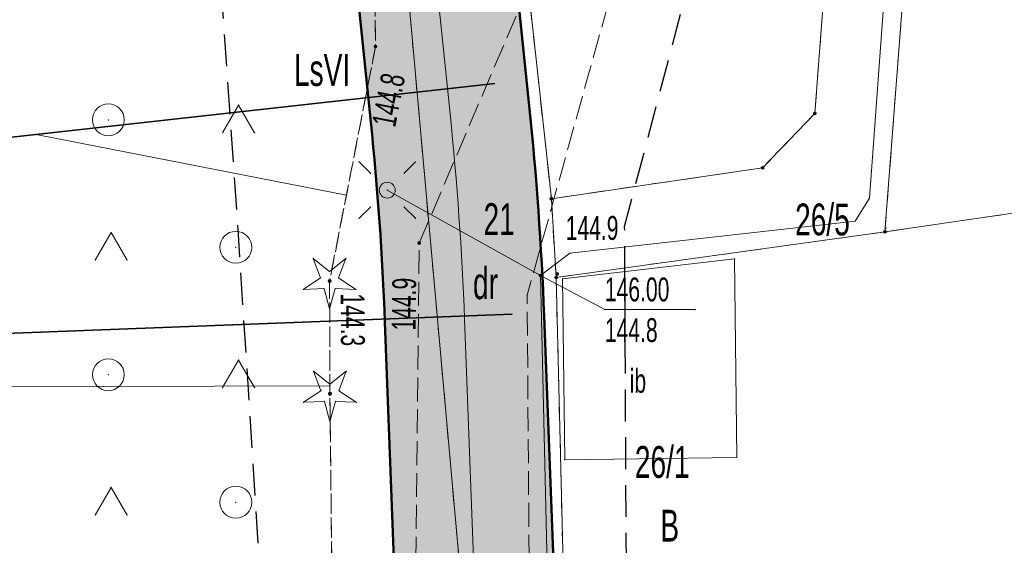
# Model space of a CAD drawing. Extents: x 6456700 to 6518119, y 5963420 to 5980059.
# Tile 237 of 256: x 6512452 to 6512483, y 5966518 to 5966535. Entities that reach past the tile are written whole.
import ezdxf
from ezdxf.enums import TextEntityAlignment as Align

# ---------------------------------------------------------------- set-up
doc = ezdxf.new("R2010")
doc.units = 0
doc.header["$MEASUREMENT"] = 0
for name, pattern in [('L_0_03', [1, 0.5, -0.5]), ('L_0_04', [1.5, 1, -0.5]), ('L_0_52', [1, 0.75, -0.25]), ('L_0_5A', [0.75, 0.5, -0.25])]:
    doc.linetypes.add(name, pattern=pattern)
doc.layers.get('0').update_dxf_attribs({"color": 2, "linetype": 'CONTINUOUS', "lineweight": 5})
for name, color, linetype, lineweight in [('000_Inne__niezydentyfikowane_', 7, 'CONTINUOUS', 18), ('18mm Kreska ciągła', 7, 'CONTINUOUS', 18), ('203_punkt_graniczny', 7, 'CONTINUOUS', 18), ('209_oznaczenie_konturu_klasyfikacyjnego', 96, 'CONTINUOUS', 18), ('210_oznaczenie_konturu_uzytku_gruntowego', 96, 'CONTINUOUS', 18), ('211_numer_dzialki_ewidencyjnej', 7, 'CONTINUOUS', 18), ('218_kontur_uzytku_gruntowego', 96, 'L_0_03', 18), ('219_dzialka_ewidencyjna', 7, 'CONTINUOUS', 18), ('35mm Ciągła', 7, 'CONTINUOUS', 35), ('50mm Kreska ciągła', 7, 'CONTINUOUS', 50), ('9mm Kreska ciągła', 252, 'CONTINUOUS', 9), ('drzewo_iglaste', 7, 'CONTINUOUS', 18), ('inna_budowla', 7, 'CONTINUOUS', 18), ('inna_budowla_Atr17', 7, 'CONTINUOUS', 18), ('jezdnia', 7, 'CONTINUOUS', 18), ('latarnia', 7, 'CONTINUOUS', 18), ('ogrodzenie_trwale', 7, 'CONTINUOUS', 18), ('pikieta_naturalna', 7, 'CONTINUOUS', 18), ('pikieta_naturalna_Atr2', 7, 'CONTINUOUS', 18), ('przewod_elektroenergetyczny_podziemny', 7, 'CONTINUOUS', 18), ('rzedna', 7, 'CONTINUOUS', 18), ('rzedna_Atr2', 7, 'CONTINUOUS', 18), ('rzedna_Atr3', 7, 'CONTINUOUS', 18), ('skarpa_nieumocniona', 7, 'CONTINUOUS', 18), ('teren_zalesiony', 7, 'CONTINUOUS', 18), ('Zakres', 7, 'CONTINUOUS', 18)]:
    doc.layers.add(name, color=color, linetype=linetype, lineweight=lineweight)
doc.styles.get("Standard").update_dxf_attribs({"font": 'txt', "width": 0.75})

# ---------------------------------------------------------------- blocks, each defined once
blk = doc.blocks.new('mdcp_nowa')
at = {"layer": '203_punkt_graniczny', "linetype": 'Continuous', "lineweight": 18, "true_color": 0x000000}
for points in [[(6495208.25, 5982982.995, 1), (6495208.25, 5982983.085, 1)], [(6495206.61, 5982981.285, 1), (6495206.61, 5982981.375, 1)], [(6495199.98, 5982980.315, 1), (6495199.98, 5982980.405, 1)], [(6495210.45, 5982979.275, 1), (6495210.45, 5982979.365, 1)], [(6495200.13, 5982977.845, 1), (6495200.13, 5982977.935, 1)]]:
    blk.add_hatch(color=18, dxfattribs=at).paths.add_polyline_path(points)
at = {"layer": 'drzewo_iglaste', "linetype": 'Continuous', "lineweight": 18, "true_color": 0x009900}
for points in [[(6495193.02, 5982977.73, 1), (6495193.02, 5982977.83, 1)], [(6495193.03, 5982974.19, 1), (6495193.03, 5982974.29, 1)]]:
    blk.add_hatch(color=94, dxfattribs=at).paths.add_polyline_path(points)
at = {"layer": 'pikieta_naturalna', "linetype": 'Continuous', "lineweight": 18, "true_color": 0x000000}
for points in [[(6495194.46, 5982985.095, 1), (6495194.46, 5982985.185, 1)], [(6495195.83, 5982978.925, 1), (6495195.83, 5982979.015, 1)], [(6495200.16, 5982977.955, 1), (6495200.16, 5982978.045, 1)], [(6495193.02, 5982977.735, 1), (6495193.02, 5982977.825, 1)]]:
    blk.add_hatch(color=18, dxfattribs=at).paths.add_polyline_path(points)
at = {"layer": 'rzedna', "linetype": 'Continuous', "lineweight": 18, "true_color": 0x000000}
blk.add_hatch(color=18, dxfattribs=at).paths.add_polyline_path([(6495199.64, 5982977.905, 1), (6495199.64, 5982977.995, 1)])
at = {"layer": '000_Inne__niezydentyfikowane_', "linetype": 'Continuous', "lineweight": 18, "flags": 128}
for points in [[(6495193.55, 5982980.47), (6495183.86, 5982982.37)], [(6495193.03, 5982974.49), (6495174.84, 5982974.44)]]:
    blk.add_lwpolyline(points, dxfattribs=at)
at = {"layer": '000_Inne__niezydentyfikowane_'}
for p in [(6495183.86, 5982982.37), (6495193.55, 5982980.47), (6495193.03, 5982974.49)]:
    blk.add_point(p, dxfattribs=at)
at = {"layer": '203_punkt_graniczny', "color": 7, "linetype": 'Continuous', "lineweight": 18}
for centre in [(6495208.25, 5982983.04), (6495206.61, 5982981.33), (6495199.98, 5982980.36), (6495210.45, 5982979.32), (6495200.13, 5982977.89)]:
    blk.add_circle(centre, 0.045, dxfattribs=at)
at = {"layer": '203_punkt_graniczny'}
for p in [(6495208.25, 5982983.04), (6495206.61, 5982981.33), (6495199.98, 5982980.36), (6495210.45, 5982979.32), (6495200.13, 5982977.89)]:
    blk.add_point(p, dxfattribs=at)
at = {"layer": '218_kontur_uzytku_gruntowego', "lineweight": 18, "flags": 128}
for points in [[(6495189.39, 5983076.89), (6495199.98, 5982980.36)], [(6495199.25, 5982944.91), (6495187.44, 5983076.36)], [(6495209.81, 5983003.62), (6495208.25, 5982983.04)], [(6495210.45, 5982979.32), (6495211.54, 5982993.58)], [(6495208.25, 5982983.04), (6495206.61, 5982981.33)], [(6495236.84, 5982983.17), (6495210.45, 5982979.32)], [(6495206.61, 5982981.33), (6495199.98, 5982980.36)], [(6495199.98, 5982980.36), (6495200.13, 5982977.89)], [(6495200.13, 5982977.89), (6495210.45, 5982979.32)], [(6495200.13, 5982977.89), (6495200.68, 5982955.19)]]:
    blk.add_lwpolyline(points, dxfattribs=at)
at = {"layer": '218_kontur_uzytku_gruntowego'}
for p in [(6495208.25, 5982983.04), (6495208.25, 5982983.04), (6495208.25, 5982983.04), (6495208.25, 5982983.04), (6495206.61, 5982981.33), (6495206.61, 5982981.33), (6495206.61, 5982981.33), (6495206.61, 5982981.33), (6495199.98, 5982980.36), (6495199.98, 5982980.36), (6495199.98, 5982980.36), (6495199.98, 5982980.36), (6495199.98, 5982980.36), (6495199.98, 5982980.36), (6495210.45, 5982979.32), (6495210.45, 5982979.32), (6495210.45, 5982979.32), (6495210.45, 5982979.32), (6495200.13, 5982977.89), (6495200.13, 5982977.89), (6495200.13, 5982977.89), (6495200.13, 5982977.89), (6495200.13, 5982977.89), (6495200.13, 5982977.89)]:
    blk.add_point(p, dxfattribs=at)
at = {"layer": '219_dzialka_ewidencyjna', "color": 3, "linetype": 'Continuous', "lineweight": 18, "flags": 128}
for points in [[(6495199.98, 5982980.36), (6495189.39, 5983076.89)], [(6495199.25, 5982944.91), (6495187.44, 5983076.36)], [(6495209.81, 5983003.62), (6495208.25, 5982983.04)], [(6495211.54, 5982993.58), (6495210.45, 5982979.32)], [(6495208.25, 5982983.04), (6495206.61, 5982981.33)], [(6495236.84, 5982983.17), (6495210.45, 5982979.32)], [(6495199.98, 5982980.36), (6495206.61, 5982981.33)], [(6495199.98, 5982980.36), (6495200.13, 5982977.89)], [(6495200.13, 5982977.89), (6495210.45, 5982979.32)], [(6495200.13, 5982977.89), (6495200.68, 5982955.19)]]:
    blk.add_lwpolyline(points, dxfattribs=at)
at = {"layer": '219_dzialka_ewidencyjna', "color": 3}
for p in [(6495208.25, 5982983.04), (6495208.25, 5982983.04), (6495206.61, 5982981.33), (6495206.61, 5982981.33), (6495199.98, 5982980.36), (6495199.98, 5982980.36), (6495199.98, 5982980.36), (6495210.45, 5982979.32), (6495210.45, 5982979.32), (6495210.45, 5982979.32), (6495200.13, 5982977.89), (6495200.13, 5982977.89), (6495200.13, 5982977.89)]:
    blk.add_point(p, dxfattribs=at)
at = {"layer": 'drzewo_iglaste', "color": 94, "linetype": 'Continuous', "lineweight": 13, "flags": 128}
for points in [[(6495192.737, 5982977.873), (6495192.508, 5982978.486)], [(6495192.508, 5982978.486), (6495193.02, 5982978.079)], [(6495193.02, 5982978.079), (6495193.532, 5982978.486)], [(6495193.532, 5982978.486), (6495193.303, 5982977.873)], [(6495192.192, 5982977.512), (6495192.737, 5982977.873)], [(6495193.303, 5982977.873), (6495193.848, 5982977.512)], [(6495192.845, 5982977.54), (6495192.192, 5982977.512)], [(6495193.02, 5982976.91), (6495192.845, 5982977.54)], [(6495193.195, 5982977.54), (6495193.02, 5982976.91)], [(6495193.848, 5982977.512), (6495193.195, 5982977.54)], [(6495192.518, 5982974.946), (6495193.03, 5982974.539)], [(6495192.747, 5982974.333), (6495192.518, 5982974.946)], [(6495193.03, 5982974.539), (6495193.542, 5982974.946)], [(6495193.542, 5982974.946), (6495193.313, 5982974.333)], [(6495192.202, 5982973.972), (6495192.747, 5982974.333)], [(6495193.313, 5982974.333), (6495193.858, 5982973.972)], [(6495192.855, 5982974), (6495192.202, 5982973.972)], [(6495193.03, 5982973.37), (6495192.855, 5982974)], [(6495193.205, 5982974), (6495193.03, 5982973.37)], [(6495193.858, 5982973.972), (6495193.205, 5982974)]]:
    blk.add_lwpolyline(points, dxfattribs=at)
at = {"layer": 'drzewo_iglaste', "color": 94, "linetype": 'Continuous', "lineweight": 18}
for centre in [(6495193.02, 5982977.78), (6495193.03, 5982974.24)]:
    blk.add_circle(centre, 0.05, dxfattribs=at)
at = {"layer": 'drzewo_iglaste'}
for p in [(6495192.508, 5982978.486), (6495192.508, 5982978.486), (6495193.532, 5982978.486), (6495193.532, 5982978.486), (6495193.02, 5982978.079), (6495193.02, 5982978.079), (6495192.737, 5982977.873), (6495192.737, 5982977.873), (6495193.02, 5982977.78), (6495193.303, 5982977.873), (6495193.303, 5982977.873), (6495192.192, 5982977.512), (6495192.192, 5982977.512), (6495192.845, 5982977.54), (6495192.845, 5982977.54), (6495193.195, 5982977.54), (6495193.195, 5982977.54), (6495193.848, 5982977.512), (6495193.848, 5982977.512), (6495193.02, 5982976.91), (6495193.02, 5982976.91), (6495192.518, 5982974.946), (6495192.518, 5982974.946), (6495193.542, 5982974.946), (6495193.542, 5982974.946), (6495192.747, 5982974.333), (6495192.747, 5982974.333), (6495193.03, 5982974.539), (6495193.03, 5982974.539), (6495193.03, 5982974.24), (6495193.313, 5982974.333), (6495193.313, 5982974.333), (6495192.202, 5982973.972), (6495192.202, 5982973.972), (6495192.855, 5982974), (6495192.855, 5982974), (6495193.205, 5982974), (6495193.205, 5982974), (6495193.858, 5982973.972), (6495193.858, 5982973.972), (6495193.03, 5982973.37), (6495193.03, 5982973.37)]:
    blk.add_point(p, dxfattribs=at)
at = {"layer": 'inna_budowla', "color": 7, "linetype": 'Continuous', "lineweight": 18, "flags": 128}
blk.add_lwpolyline([(6495200.33, 5982977.85), (6495205.73, 5982978.47), (6495205.8, 5982972.24), (6495200.4, 5982972.17)], close=True, dxfattribs=at)
at = {"layer": 'inna_budowla'}
for p in [(6495205.73, 5982978.47), (6495200.33, 5982977.85), (6495200.4, 5982972.17), (6495205.8, 5982972.24)]:
    blk.add_point(p, dxfattribs=at)
at = {"layer": 'jezdnia', "color": 7, "linetype": 'L_0_52', "lineweight": 18, "flags": 128}
blk.add_lwpolyline([(6495195.83, 5982978.97), (6495200.77, 5982990.52), (6495203.76, 5983005.28), (6495200.35, 5983025.82), (6495193.24, 5983036.29), (6495189.14, 5983049.6), (6495185.12, 5983067.8), (6495183.17, 5983077.08), (6495178.19, 5983089.73), (6495174.64, 5983098.86), (6495168.43, 5983115.09), (6495161.55, 5983133.83), (6495154.76, 5983147.58), (6495144.33, 5983166.27), (6495135.54, 5983182.13), (6495131.43, 5983212.99), (6495131.68, 5983233.26), (6495131.46, 5983243.99), (6495128.32, 5983280.81), (6495127.29, 5983298.52), (6495124.19, 5983336.19), (6495123.5, 5983344), (6495121.28, 5983367.92), (6495119.64, 5983396.13), (6495116.73, 5983412.76), (6495117.19, 5983441.35), (6495116.43, 5983457.42), (6495115.48, 5983476.53), (6495115.11, 5983482.62), (6495112.3, 5983484.4), (6495091.45, 5983481.81), (6495091.37, 5983484.19), (6495109.96, 5983486.92), (6495113.25, 5983490.41), (6495113.24, 5983503.43), (6495112.69, 5983521.82), (6495113.13, 5983545.8), (6495113.51, 5983566.95), (6495116.02, 5983585), (6495118.4, 5983609.28), (6495123.42, 5983650.06), (6495131.2, 5983686.54), (6495140.07, 5983719.72), (6495146.41, 5983753.33), (6495149.05, 5983763.24), (6495154.18, 5983776.85), (6495160.67, 5983784.68), (6495175.29, 5983798.4), (6495197.26, 5983816.17), (6495217.4, 5983831.86), (6495238.65, 5983846.53), (6495263.72, 5983869.02), (6495276.39, 5983884.8), (6495285.32, 5983901), (6495289.2, 5983910.41), (6495292.89, 5983924.2), (6495294.78, 5983930.12), (6495299.2, 5983944.93), (6495304.61, 5983964.52), (6495307.5, 5983979.46), (6495307.59, 5983992.22), (6495306.46, 5984009.09), (6495305.69, 5984028.3), (6495305.67, 5984038.17), (6495300.99, 5984057.07), (6495297.28, 5984082.3), (6495291.79, 5984107.54), (6495288.36, 5984130.45), (6495280.64, 5984151.56), (6495274.64, 5984171.22), (6495270.98, 5984181.26), (6495273.99, 5984181.03), (6495276.87, 5984171.8), (6495283.5, 5984152.14), (6495291.35, 5984131.82), (6495294.78, 5984110.77), (6495299.68, 5984081.31), (6495303.27, 5984060.79), (6495332.62, 5984062.58), (6495350.78, 5984065.69), (6495352.73, 5984070.57), (6495357.63, 5984062.1), (6495352.37, 5984062.87), (6495334.16, 5984059.86), (6495303.89, 5984056.79), (6495307.64, 5984045.46), (6495309.06, 5984037.47), (6495310.62, 5984029.01), (6495312.95, 5983997.49), (6495310.44, 5983991.82), (6495310.09, 5983979.31), (6495307.08, 5983963.82), (6495301.68, 5983944.67), (6495295.97, 5983923.79), (6495292.77, 5983913.71), (6495290.13, 5983906.38), (6495284.32, 5983893.37), (6495278.05, 5983883.04), (6495264.46, 5983865.44), (6495239.09, 5983842.69), (6495219.23, 5983829.73), (6495216.93, 5983819.97), (6495223.58, 5983813.84), (6495228.16, 5983809.41), (6495224.21, 5983807.55), (6495214.94, 5983813.05), (6495207.87, 5983817.5), (6495201.24, 5983815.27), (6495178.34, 5983796.41), (6495165.6, 5983786.15), (6495159.73, 5983777.73), (6495154.77, 5983771.17), (6495151.16, 5983759.97), (6495150.26, 5983749.93), (6495142.6, 5983719.51), (6495134.42, 5983684.95), (6495127.4, 5983650.76), (6495120.08, 5983602.2), (6495117.42, 5983578.29), (6495115.94, 5983567.9), (6495115.38, 5983544.13), (6495115.07, 5983520.98), (6495115.65, 5983504.52), (6495116.24, 5983490.91), (6495120.25, 5983487.29), (6495126.33, 5983487.84), (6495143.65, 5983489.58), (6495144.46, 5983486.94), (6495127.88, 5983485.15), (6495121.64, 5983482.36), (6495118.37, 5983476.22), (6495119.55, 5983458.22), (6495119.45, 5983441.1), (6495120.18, 5983413.18), (6495121.99, 5983405.13), (6495126.07, 5983403.29), (6495130.48, 5983403.23), (6495129.73, 5983399.77), (6495124.35, 5983396.96), (6495123.73, 5983368.04), (6495126.63, 5983336.2), (6495129.59, 5983298.85), (6495131.1, 5983280.79), (6495133, 5983262.8), (6495134.25, 5983243.51), (6495134.8, 5983233.03), (6495133.67, 5983213.6), (6495138.07, 5983181.73), (6495146.27, 5983167.62), (6495157.18, 5983147.99), (6495163.68, 5983134.39), (6495170.96, 5983115.51), (6495175.46, 5983104.48), (6495181.17, 5983100.74), (6495199.93, 5983101.55), (6495199.17, 5983099.07), (6495182.34, 5983097.53), (6495180.35, 5983094.32), (6495185.39, 5983081.2), (6495192.07, 5983052.44), (6495195.58, 5983038.04), (6495198.53, 5983033.23), (6495203.76, 5983025.83), (6495206.13, 5983003.89), (6495202.54, 5982989.27), (6495201.18, 5982984.38), (6495199.22, 5982977.33), (6495199.31, 5982965.37), (6495200.17, 5982948.62), (6495203.01, 5982926.24), (6495205.43, 5982907.13), (6495210.02, 5982873.53), (6495214.31, 5982847.66), (6495217.75, 5982836.69), (6495222.16, 5982822), (6495228.36, 5982806.97), (6495230.37, 5982804.25), (6495235.28, 5982800.03), (6495240.12, 5982797.03), (6495226.36, 5982801.25), (6495225.42, 5982799.59), (6495224.16, 5982791.52), (6495222.71, 5982778.54), (6495222.21, 5982760.62), (6495221.26, 5982748.78), (6495217.72, 5982722.5), (6495220.89, 5982699.43), (6495222.63, 5982688.01), (6495226.82, 5982681.43), (6495232.44, 5982678.09), (6495238.57, 5982677.74), (6495238.58, 5982674.2), (6495234.94, 5982674.18), (6495222.7, 5982675.95), (6495211.13, 5982675.67), (6495203.44, 5982672.24), (6495190.56, 5982660.85), (6495183.64, 5982651.87), (6495180.18, 5982645.51), (6495176.56, 5982638.14), (6495173.06, 5982629.9), (6495169.79, 5982622.28), (6495168.95, 5982621.1), (6495167.1, 5982622.09), (6495169.54, 5982629.99), (6495175.88, 5982643.52), (6495181.21, 5982652.88), (6495188.25, 5982661.9), (6495200.25, 5982673.34), (6495211.64, 5982680.53), (6495218.14, 5982692.06), (6495218.39, 5982699.72), (6495215.1, 5982723.62), (6495216.08, 5982729.8), (6495218.41, 5982743.49), (6495220.09, 5982761.04), (6495220.41, 5982779.3), (6495221.74, 5982791.03), (6495222.5, 5982799.07), (6495220.92, 5982803.86), (6495210.51, 5982812.59), (6495206.38, 5982817.94), (6495202.5, 5982823.86), (6495197.41, 5982834.99), (6495191.07, 5982840.79), (6495178.96, 5982851.25), (6495180.72, 5982852.83), (6495192.33, 5982842.82), (6495193.9, 5982841.49), (6495196.29, 5982839.47), (6495200.7, 5982838.43), (6495206.86, 5982825.62), (6495210.11, 5982820.87), (6495214.26, 5982814.71), (6495221.36, 5982809.09), (6495224.36, 5982806.84), (6495223.38, 5982810.9), (6495218.5, 5982823.84), (6495214.57, 5982836.22), (6495211.53, 5982847.15), (6495206.8, 5982872.08), (6495202.64, 5982906.51), (6495199.04, 5982926.21), (6495196.67, 5982948.55), (6495195.68, 5982964.58)], close=True, dxfattribs=at)
at = {"layer": 'jezdnia'}
for p in [(6495201.18, 5982984.38), (6495195.83, 5982978.97), (6495199.22, 5982977.33)]:
    blk.add_point(p, dxfattribs=at)
at = {"layer": 'latarnia', "color": 7, "linetype": 'Continuous', "lineweight": 13, "flags": 128}
for points in [[(6495194.3, 5982981.161), (6495193.947, 5982981.514)], [(6495195.361, 5982981.161), (6495195.714, 5982981.514)], [(6495194.3, 5982980.1), (6495193.947, 5982979.747)], [(6495195.361, 5982980.1), (6495195.714, 5982979.747)]]:
    blk.add_lwpolyline(points, dxfattribs=at)
at = {"layer": 'latarnia', "color": 7, "linetype": 'Continuous', "lineweight": 13}
blk.add_circle((6495194.83, 5982980.63), 0.25, dxfattribs=at)
at = {"layer": 'latarnia'}
for p in [(6495193.947, 5982981.514), (6495195.714, 5982981.514), (6495194.3, 5982981.161), (6495195.361, 5982981.161), (6495194.83, 5982980.63), (6495194.3, 5982980.1), (6495195.361, 5982980.1), (6495193.947, 5982979.747), (6495195.714, 5982979.747)]:
    blk.add_point(p, dxfattribs=at)
at = {"layer": 'ogrodzenie_trwale'}
for p in [(6495210.48, 5982979.44), (6495200.16, 5982978)]:
    blk.add_point(p, dxfattribs=at)
at = {"layer": 'pikieta_naturalna', "color": 7, "linetype": 'Continuous', "lineweight": 18}
for centre in [(6495194.46, 5982985.14), (6495195.83, 5982978.97), (6495200.16, 5982978), (6495193.02, 5982977.78)]:
    blk.add_circle(centre, 0.045, dxfattribs=at)
at = {"layer": 'pikieta_naturalna'}
for p in [(6495194.46, 5982985.14), (6495195.83, 5982978.97), (6495200.16, 5982978), (6495193.02, 5982977.78)]:
    blk.add_point(p, dxfattribs=at)
at = {"layer": 'przewod_elektroenergetyczny_podziemny', "color": 1, "linetype": 'Continuous', "lineweight": 18, "flags": 128}
for points in [[(6495201.14, 5982943.1), (6495200.15, 5982955.64), (6495199.64, 5982977.95), (6495200.56, 5982978.65), (6495209.52, 5982979.66), (6495209.96, 5982980.38), (6495210.99, 5982994.41), (6495211.11, 5982994.41)], [(6495194.83, 5982980.63), (6495199.64, 5982977.95)]]:
    blk.add_lwpolyline(points, dxfattribs=at)
at = {"layer": 'przewod_elektroenergetyczny_podziemny'}
for p in [(6495194.83, 5982980.63), (6495209.96, 5982980.38), (6495209.52, 5982979.66), (6495200.56, 5982978.65), (6495199.64, 5982977.95), (6495199.64, 5982977.95)]:
    blk.add_point(p, dxfattribs=at)
at = {"layer": 'rzedna', "color": 7, "linetype": 'Continuous', "lineweight": 18}
blk.add_circle((6495199.64, 5982977.95), 0.045, dxfattribs=at)
at = {"layer": 'rzedna'}
blk.add_point((6495199.64, 5982977.95), dxfattribs=at)
at = {"layer": 'rzedna_Atr2', "color": 7, "linetype": 'Continuous', "lineweight": 18, "flags": 128}
blk.add_lwpolyline([(6495199.64, 5982977.95), (6495201.66, 5982976.88), (6495204.503, 5982976.88)], dxfattribs=at)
at = {"layer": 'rzedna_Atr2'}
for p in [(6495199.64, 5982977.95), (6495201.66, 5982976.88), (6495204.503, 5982976.88)]:
    blk.add_point(p, dxfattribs=at)
at = {"layer": 'skarpa_nieumocniona', "color": 7, "linetype": 'L_0_5A', "lineweight": 18, "flags": 128}
blk.add_lwpolyline([(6495217.65, 5982814.39), (6495212.8, 5982822.34), (6495206.86, 5982825.62), (6495200.7, 5982838.43), (6495195.46, 5982859.44), (6495192.63, 5982871.32), (6495188.85, 5982881.97), (6495183.52, 5982886.94), (6495176.14, 5982900.76), (6495180, 5982904.6), (6495179.15, 5982911.71), (6495175.72, 5982920.63), (6495175.98, 5982930.29), (6495180.63, 5982930.17), (6495180.83, 5982936.86), (6495177.45, 5982936.98), (6495177.48, 5982938.07), (6495176.61, 5982948.59), (6495174.13, 5982984.91), (6495177.26, 5983009.97), (6495168.41, 5983061.47), (6495162.99, 5983082.43), (6495163.97, 5983097.34), (6495159.47, 5983111.58), (6495154.72, 5983137.09), (6495143.3, 5983161.31), (6495133.93, 5983178.05), (6495127.78, 5983190.6), (6495121.74, 5983201), (6495109.97, 5983223.74), (6495115.06, 5983236.61), (6495123.33, 5983219.43), (6495128.48, 5983200.73), (6495134.02, 5983183.5), (6495140.69, 5983170.38), (6495148.28, 5983157.89), (6495159.34, 5983136.7), (6495163.67, 5983127.48), (6495166.42, 5983114.5), (6495172.48, 5983096.4), (6495178.19, 5983089.73), (6495183.17, 5983077.08), (6495185.12, 5983067.8), (6495189.14, 5983049.6), (6495193.24, 5983036.29), (6495194.86, 5983019.23), (6495194.22, 5983005.35), (6495194.46, 5982985.14), (6495193.02, 5982977.78), (6495193.03, 5982974.24), (6495193.09, 5982968.66), (6495193.64, 5982959.29), (6495195.49, 5982946.34), (6495195.53, 5982929.96), (6495198.39, 5982919.26), (6495200.73, 5982901.53), (6495201.7, 5982891.53), (6495206.08, 5982861.3), (6495209.07, 5982851.75), (6495212.1, 5982842.39), (6495218.5, 5982823.84), (6495223.38, 5982810.9), (6495221.36, 5982809.09)], close=True, dxfattribs=at)
at = {"layer": 'skarpa_nieumocniona'}
for p in [(6495194.46, 5982985.14), (6495194.46, 5982985.14), (6495193.02, 5982977.78), (6495193.02, 5982977.78), (6495193.03, 5982974.24), (6495193.03, 5982974.24)]:
    blk.add_point(p, dxfattribs=at)
at = {"layer": 'teren_zalesiony', "color": 7, "linetype": 'L_0_5A', "lineweight": 18, "flags": 128}
blk.add_lwpolyline([(6495177.26, 5983009.97), (6495168.41, 5983061.47), (6495162.99, 5983082.43), (6495163.97, 5983097.34), (6495172.48, 5983096.4), (6495178.19, 5983089.73), (6495183.17, 5983077.08), (6495185.12, 5983067.8), (6495189.14, 5983049.6), (6495193.24, 5983036.29), (6495194.86, 5983019.23), (6495194.22, 5983005.35), (6495194.46, 5982985.14), (6495193.02, 5982977.78), (6495193.03, 5982974.24), (6495193.09, 5982968.66), (6495193.64, 5982959.29), (6495195.49, 5982946.34), (6495195.53, 5982929.96), (6495198.39, 5982919.26), (6495200.73, 5982901.53), (6495201.7, 5982891.53), (6495206.08, 5982861.3), (6495209.07, 5982851.75), (6495195.46, 5982859.44), (6495192.63, 5982871.32), (6495188.85, 5982881.97), (6495183.52, 5982886.94), (6495176.14, 5982900.76), (6495182.8, 5982899.3), (6495180.63, 5982930.17), (6495180.83, 5982936.86), (6495174.13, 5982984.91)], close=True, dxfattribs=at)
at = {"layer": 'teren_zalesiony', "color": 7, "linetype": 'Continuous', "lineweight": 18, "flags": 128}
for points in [[(6495189.663, 5982982.433), (6495190.163, 5982983.299)], [(6495190.163, 5982983.299), (6495190.663, 5982982.433)], [(6495185.663, 5982978.433), (6495186.163, 5982979.299)], [(6495186.163, 5982979.299), (6495186.663, 5982978.433)], [(6495189.663, 5982974.433), (6495190.163, 5982975.299)], [(6495190.163, 5982975.299), (6495190.663, 5982974.433)], [(6495185.663, 5982970.433), (6495186.163, 5982971.299)], [(6495186.163, 5982971.299), (6495186.663, 5982970.433)]]:
    blk.add_lwpolyline(points, dxfattribs=at)
at = {"layer": 'teren_zalesiony', "color": 7, "linetype": 'Continuous', "lineweight": 18}
for centre in [(6495186.076, 5982982.836), (6495190.076, 5982978.836), (6495186.076, 5982974.836), (6495190.076, 5982970.836)]:
    blk.add_circle(centre, 0.5, dxfattribs=at)
at = {"layer": 'teren_zalesiony'}
for p in [(6495194.46, 5982985.14), (6495190.163, 5982983.299), (6495190.163, 5982983.299), (6495186.076, 5982982.836), (6495189.663, 5982982.433), (6495190.663, 5982982.433), (6495186.163, 5982979.299), (6495186.163, 5982979.299), (6495190.076, 5982978.836), (6495185.663, 5982978.433), (6495186.663, 5982978.433), (6495193.02, 5982977.78), (6495190.163, 5982975.299), (6495190.163, 5982975.299), (6495186.076, 5982974.836), (6495189.663, 5982974.433), (6495190.663, 5982974.433), (6495193.03, 5982974.24), (6495186.163, 5982971.299), (6495186.163, 5982971.299), (6495190.076, 5982970.836), (6495185.663, 5982970.433), (6495186.663, 5982970.433)]:
    blk.add_point(p, dxfattribs=at)
at = {"layer": 'Zakres', "linetype": 'L_0_04', "lineweight": 25, "flags": 128}
blk.add_lwpolyline([(6495113.77, 5985050.22), (6495121.12, 5984877.07), (6495125.76, 5984757.87), (6495129.89, 5984649.81), (6495141.08, 5984611.3), (6495145.77, 5984544.53), (6495147.36, 5984487.27), (6495157.22, 5984392.07), (6495162.95, 5984387.45), (6495180.24, 5984384.16), (6495229.5, 5984386.61), (6495251.65, 5984373.41), (6495258.77, 5984357.12), (6495255.44, 5984330.44), (6495250.77, 5984304.39), (6495252.21, 5984282.78), (6495255.46, 5984256.45), (6495254.94, 5984238.25), (6495266.4, 5984211), (6495277.24, 5984182.33), (6495294.2, 5984133.19), (6495300.94, 5984095.37), (6495313.24, 5984037.69), (6495317.44, 5983978.18), (6495300.35, 5983922.18), (6495282.35, 5983883.38), (6495266.21, 5983862.23), (6495242.03, 5983839.67), (6495211.11, 5983816.86), (6495158.26, 5983772.66), (6495130.6, 5983651.16), (6495116.31, 5983543.43), (6495129.51, 5983346.73), (6495134.58, 5983264.71), (6495139.64, 5983186.97), (6495193.25, 5983077.94), (6495199.2, 5983041.97), (6495206.23, 5983026), (6495208.96, 5983004.88), (6495202.27, 5982979.48), (6495202.42, 5982950.13), (6495209.35, 5982897.38), (6495215.97, 5982850.34), (6495228.6, 5982809.97), (6495226.85, 5982778.82), (6495225.04, 5982750.56), (6495220.26, 5982723.37), (6495226.54, 5982679.97), (6495206.06, 5982669.48), (6495192.68, 5982657.71), (6495184.57, 5982648.65), (6495174.78, 5982624.58), (6495164.23, 5982604.61), (6495150.7, 5982588.3), (6495137.69, 5982582.43), (6495118.26, 5982573.75), (6495100.35, 5982558.42), (6495090.36, 5982544.99), (6495075.87, 5982519.06), (6495060.83, 5982499.68), (6495049.41, 5982485.49), (6495035.07, 5982459.7), (6495006.7, 5982406.64), (6494980.89, 5982351.84), (6494944.35, 5982293.29), (6494925.72, 5982250.11), (6494905.2, 5982190.37), (6494898.43, 5982153.5), (6494879.51, 5982063.89), (6494864.14, 5981992.66), (6494816.93, 5981768.61), (6494777.79, 5981577.7), (6494739.84, 5981394.72), (6494718.65, 5981297.89), (6494716.45, 5981237.31), (6494738.62, 5981208.21), (6494776.48, 5981173.06), (6494817.16, 5981137.44), (6494847.63, 5981109.8), (6494877.39, 5981077.08), (6494912.75, 5981030.55), (6494916.06, 5981014.71), (6494903.86, 5980957.01), (6494916.13, 5980953.51), (6494892.32, 5980927.59), (6494850.7, 5980858.8), (6494806.81, 5980779.89), (6494785.1, 5980753.49), (6494715.22, 5980723.29), (6494679.96, 5980686.78), (6494651.35, 5980651.29), (6494549.14, 5980683.24), (6494511.84, 5980659.66), (6494443.61, 5980630.33), (6494428.78, 5980598.6), (6494431.58, 5980579.46), (6494420.56, 5980549.76), (6494416.45, 5980528.2), (6494403.86, 5980507.16), (6494388.89, 5980482.96), (6494365.32, 5980407.99), (6494335.67, 5980315.15), (6494332.29, 5980297.41), (6494335.1, 5980278.18), (6494347.25, 5980254.84), (6494336.79, 5980250.09), (6494300.04, 5980271.34), (6494320.8, 5980301.43), (6494336.81, 5980349.17), (6494344.85, 5980380.92), (6494360.85, 5980437.13), (6494374.18, 5980476.38), (6494386.14, 5980498.84), (6494403.02, 5980528.52), (6494411.33, 5980563.19), (6494420.84, 5980586.25), (6494420.25, 5980601.11), (6494434.95, 5980635.94), (6494446.75, 5980644.99), (6494465.77, 5980647.27), (6494513.02, 5980669.46), (6494507.85, 5980679.68), (6494547.89, 5980705.83), (6494570.06, 5980691.34), (6494636.17, 5980669.05), (6494706.14, 5980756.86), (6494742.78, 5980772.58), (6494798.53, 5980814.27), (6494826.12, 5980867.97), (6494849.57, 5980908.6), (6494845.35, 5980942.01), (6494853.94, 5980970.83), (6494891.08, 5980960.54), (6494890.11, 5980965.73), (6494903.94, 5981025.69), (6494869.98, 5981070.3), (6494770.97, 5981160.58), (6494728.18, 5981200.64), (6494706.13, 5981229.56), (6494707.94, 5981299.75), (6494728.84, 5981398.1), (6494767.06, 5981580.19), (6494806.17, 5981770.55), (6494854.36, 5981994.76), (6494869.73, 5982065.97), (6494888.61, 5982155.44), (6494891.67, 5982173.95), (6494895.82, 5982197.45), (6494916.38, 5982253.72), (6494935.47, 5982297.95), (6494954.97, 5982331.67), (6494972.09, 5982356.64), (6494997.76, 5982411.14), (6495026.29, 5982464.48), (6495041.09, 5982491.09), (6495052.99, 5982505.88), (6495067.51, 5982524.6), (6495081.94, 5982550.43), (6495092.99, 5982565.28), (6495112.86, 5982582.29), (6495133.59, 5982591.55), (6495144.48, 5982596.46), (6495155.87, 5982610.19), (6495165.7, 5982628.8), (6495175.96, 5982654.03), (6495185.62, 5982664.83), (6495200.4, 5982677.82), (6495212.49, 5982688.04), (6495209.64, 5982723.43), (6495215.22, 5982750.57), (6495216.87, 5982779.54), (6495218.31, 5982809.31), (6495206.86, 5982847.92), (6495199.44, 5982894.74), (6495192.11, 5982948.71), (6495190.16, 5982979.24), (6495183.47, 5983075.16), (6495129.79, 5983184.34), (6495124.6, 5983264.07), (6495119.53, 5983346.09), (6495106.27, 5983543.75), (6495120.74, 5983652.9), (6495148.75, 5983779.42), (6495204.15, 5983826.04), (6495273.41, 5983889.36), (6495288.53, 5983927.42), (6495300.83, 5983964.69), (6495303.91, 5983980.14), (6495301.32, 5984039.55), (6495291.1, 5984093.63), (6495284.5, 5984130.67), (6495267.84, 5984178.93), (6495257.12, 5984207.3), (6495244.96, 5984236.19), (6495244.79, 5984255.42), (6495242.25, 5984281.97), (6495240.71, 5984304.95), (6495245.55, 5984331.94), (6495248.51, 5984355.64), (6495243.77, 5984366.47), (6495226.98, 5984376.47), (6495179.54, 5984374.12), (6495158.61, 5984378.09), (6495147.7, 5984386.91), (6495137.38, 5984486.61), (6495135.78, 5984544.04), (6495131.18, 5984609.54), (6495119.95, 5984648.2), (6495115.76, 5984757.49), (6495111.12, 5984876.67), (6495103.73, 5985050.93), (6495109.36, 5985081.73), (6495120.41, 5985085.88)], close=True, dxfattribs=at)
at = {"layer": 'Zakres'}
for p in [(6495190.16, 5982979.24), (6495202.27, 5982979.48)]:
    blk.add_point(p, dxfattribs=at)
at = {"layer": '209_oznaczenie_konturu_klasyfikacyjnego', "lineweight": 20, "width": 0.66}
blk.add_text('LsVI', height=1, dxfattribs=at).set_placement((6495191.9, 5982984.9), align=Align.TOP_LEFT)
at = {"layer": '210_oznaczenie_konturu_uzytku_gruntowego', "lineweight": 20, "width": 0.66}
for s, p in [('dr', (6495197.52, 5982978.21)), ('B', (6495203.4, 5982970.6))]:
    blk.add_text(s, height=1, dxfattribs=at).set_placement(p, align=Align.TOP_LEFT)
at = {"layer": '211_numer_dzialki_ewidencyjnej', "color": 7, "lineweight": 20, "width": 0.66}
for s, p in [('21', (6495197.85, 5982980.22)), ('26/5', (6495207.63, 5982980.21)), ('26/1', (6495202.6, 5982972.6))]:
    blk.add_text(s, height=1, dxfattribs=at).set_placement(p, align=Align.TOP_LEFT)
at = {"layer": 'inna_budowla_Atr17', "color": 7, "lineweight": 15, "width": 0.66}
blk.add_text('ib', height=0.75, dxfattribs=at).set_placement((6495202.44, 5982975.02), align=Align.TOP_LEFT)
at = {"layer": 'pikieta_naturalna_Atr2', "color": 7, "lineweight": 15, "width": 0.66}
for s, rotation, p in [('144.8', 78.9, (6495194.34, 5982982.72)), ('144.9', 89.4, (6495194.97, 5982976.228)), ('144.3', 270.2, (6495194.12, 5982977.392))]:
    blk.add_text(s, height=0.75, rotation=rotation, dxfattribs=at).set_placement(p, align=Align.TOP_LEFT)
blk.add_text('144.9', height=0.75, dxfattribs=at).set_placement((6495200.43, 5982979.82), align=Align.TOP_LEFT)
at = {"layer": 'rzedna_Atr2', "color": 7, "lineweight": 15, "width": 0.66}
blk.add_text('146.00', height=0.75, dxfattribs=at).set_placement((6495201.66, 5982977.888), align=Align.TOP_LEFT)
at = {"layer": 'rzedna_Atr3', "color": 7, "lineweight": 15, "width": 0.66}
blk.add_text('144.8', height=0.75, dxfattribs=at).set_placement((6495201.66, 5982976.612), align=Align.TOP_LEFT)

msp = doc.modelspace()

# ---------------------------------------------------------------- block references
at = {"linetype": 'ByBlock'}
msp.add_blockref('mdcp_nowa', (17268.786, -16450.998), dxfattribs=at)

# ---------------------------------------------------------------- next in the draw order: hatches: boundary and pattern name
at = {"layer": '9mm Kreska ciągła'}
h = msp.add_hatch(dxfattribs=at)
h.set_pattern_fill('SAND_AND_LIME', color=4, scale=0.1)
h.set_pattern_definition([(37.5, (6512460.46478, 5966356.95414), (-0.00680328, 0.20809697), [0, -0.16416, 0, -0.1836, 0, -0.1755]), (7.5, (6512460.46478, 5966356.95414), (0.1911359, 0.30479178), [0, -0.08856, 0, -0.14796, 0, -0.0567]), (-32.5, (6512460.33194, 5966356.95414), (0.33632732, 0.00061118), [0, -0.054, 0, -0.1944, 0, -0.2538]), (-42.5, (6512460.33194, 5966356.95414), (0.32466167, 0.09478896), [0, -0.027, 0, -0.12744, 0, -0.1458])])
h.paths.add_polyline_path([(6512465.434, 5966557.916), (6512460.465, 5966557.361), (6512463.1, 5966531.766, -0.016151), (6512463.542, 5966525.485), (6512464.713, 5966494.68, 0.024197), (6512465.164, 5966489.476), (6512477.819, 5966396.138, 0.038394), (6512478.753, 5966391.79), (6512487.619, 5966361.89), (6512494.298, 5966356.954), (6512483.546, 5966393.211, -0.038394), (6512482.774, 5966396.81), (6512470.118, 5966490.148, -0.024197), (6512469.71, 5966494.87), (6512468.539, 5966525.675, 0.016151), (6512468.074, 5966532.278), (6512465.438, 5966557.873), (6512465.434, 5966557.916)])

# ---------------------------------------------------------------- next in the draw order: linework, layer by layer
at = {"layer": '18mm Kreska ciągła', "color": 4, "ltscale": 0.1}
for p, q in [((6512465.587, 5966532.022), (6512463.089, 5966556.286)), ((6512467.211, 5966494.775), (6512466.04, 5966525.58))]:
    msp.add_line(p, q, dxfattribs=at)
msp.add_arc((6512366.113, 5966521.781), 100, 2.177, 5.87812, dxfattribs=at)
at = {"layer": '35mm Ciągła'}
for p, q in [((6512466.996, 5966532.976), (6512437.18, 5966529.664)), ((6512467.535, 5966525.736), (6512437.557, 5966524.596))]:
    msp.add_line(p, q, dxfattribs=at)
at = {"layer": '50mm Kreska ciągła', "color": 5, "ltscale": 0.1}
msp.add_lwpolyline([(6512465.434, 5966557.916), (6512460.465, 5966557.361), (6512463.1, 5966531.766, -0.016151), (6512463.542, 5966525.485), (6512464.713, 5966494.68, 0.024197), (6512465.164, 5966489.476), (6512477.819, 5966396.138, 0.038394), (6512478.753, 5966391.79), (6512487.619, 5966361.89), (6512494.298, 5966356.954), (6512483.546, 5966393.211, -0.038394), (6512482.774, 5966396.81), (6512470.118, 5966490.148, -0.024197), (6512469.71, 5966494.87), (6512468.539, 5966525.675, 0.016151), (6512468.074, 5966532.278), (6512465.438, 5966557.873)], format="xyb", dxfattribs=at)

doc.saveas('drawing.dxf')
